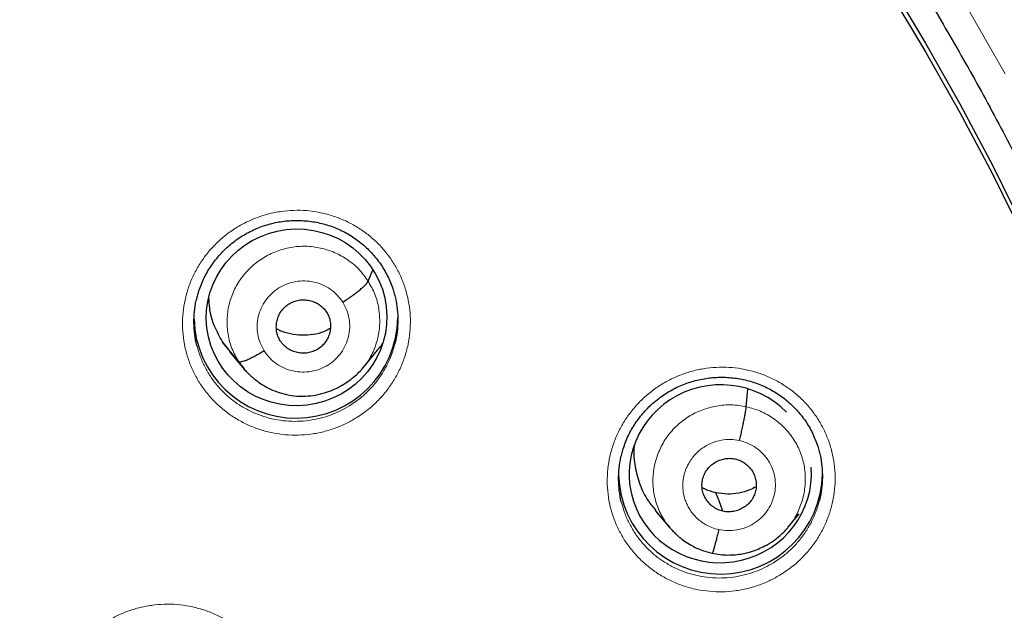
# Model space of a CAD drawing. Header units: millimetres. Extents: x 8 to 1465, y 12 to 1156.
# Tile 69 of 168: x 610 to 626, y 1088 to 1098. Entities that reach past the tile are written whole.
import ezdxf

# ---------------------------------------------------------------- set-up
doc = ezdxf.new("R2010")
doc.units = ezdxf.units.MM

msp = doc.modelspace()

# ---------------------------------------------------------------- linework, layer by layer
at = {"color": 7, "linetype": 'Continuous', "lineweight": 30}
for p, q in [((615.731, 1093.438), (615.809, 1093.63)), ((613.302, 1092.421), (613.428, 1092.26)), ((613.572, 1092.095), (613.302, 1092.421)), ((613.422, 1092.256), (613.667, 1091.963)), ((615.641, 1091.986), (615.888, 1092.285)), ((622.038, 1091.343), (622.064, 1091.637)), ((620.519, 1089.614), (620.765, 1089.32)), ((622.734, 1089.331), (622.92, 1089.556)), ((622.738, 1089.343), (622.73, 1089.335))]:
    msp.add_line(p, q, dxfattribs=at)
at = {"color": 252, "linetype": 'Continuous', "lineweight": 0}
msp.add_line((613.666, 1091.974), (613.572, 1092.095), dxfattribs=at)
at = {"color": 7, "linetype": 'Continuous', "lineweight": 30, "flags": 128}
for points in [[(624.429, 1098.406), (625.027, 1097.409), (625.598, 1096.398), (626.142, 1095.372), (626.658, 1094.333), (627.147, 1093.28), (627.607, 1092.216), (628.039, 1091.14), (628.442, 1090.053), (628.816, 1088.957), (629.16, 1087.851), (629.475, 1086.736), (629.76, 1085.614), (630.015, 1084.485), (630.24, 1083.35), (630.434, 1082.21), (630.598, 1081.064), (630.731, 1079.915), (630.834, 1078.763), (630.906, 1077.609), (630.947, 1076.453), (630.958, 1075.49)], [(624.429, 1098.263), (625.027, 1097.266), (625.598, 1096.255), (626.142, 1095.229), (626.658, 1094.19)], [(621.649, 1089.599), (621.584, 1089.772), (621.532, 1089.908)]]:
    msp.add_lwpolyline(points, dxfattribs=at)
at = {"color": 252, "linetype": 'Continuous', "lineweight": 0, "flags": 128}
msp.add_lwpolyline([(625.767, 1097.926), (626.353, 1096.899)], dxfattribs=at)
at = {"color": 252, "linetype": 'Continuous', "lineweight": 0}
for radius, start, end in [(17.017, 293.3261, 90), (16.01, 293.9619, 135.0078)]:
    msp.add_arc((625.305, 1103.636), radius, start, end, dxfattribs=at)
at = {"color": 7, "linetype": 'Continuous', "lineweight": 30}
for centre, start, end in [((614.526, 1092.853), 181.6639, 359.1569), ((621.607, 1090.251), 181.6695, 359.157)]:
    msp.add_arc(centre, 1.7, start, end, dxfattribs=at)
msp.add_ellipse((614.538, 1092.835), major_axis=(1.496, 0.177), ratio=0.978637, dxfattribs=at)
for start_param, end_param in [(0.647239, 3.429873), (3.429873, 6.240031)]:
    msp.add_ellipse((621.605, 1090.225), major_axis=(1.511, 0.172), ratio=0.975829, start_param=start_param, end_param=end_param, dxfattribs=at)
at = {"color": 252, "linetype": 'Continuous', "lineweight": 0}
for points, knots in [([(586.116, 1123.851), (587.508, 1123.816), (590.291, 1123.746), (594.434, 1123.182), (598.512, 1122.287), (602.492, 1121.035), (606.345, 1119.444), (610.038, 1117.525), (613.545, 1115.292), (616.837, 1112.764), (619.888, 1109.961), (622.675, 1106.903), (625.176, 1103.616), (627.371, 1100.124), (629.243, 1096.456), (630.777, 1092.64), (631.961, 1088.705), (632.789, 1084.683), (633.239, 1080.606), (633.356, 1076.897), (633.16, 1074.567), (633.078, 1073.598)], [0, 0, 0, 0, 0.053445, 0.106889, 0.160334, 0.213779, 0.267223, 0.320668, 0.374113, 0.427557, 0.481002, 0.534447, 0.587891, 0.641336, 0.694781, 0.748225, 0.80167, 0.855115, 0.908559, 0.962004, 1, 1, 1, 1]), ([(615.532, 1091.157), (615.605, 1091.206), (615.737, 1091.294), (615.905, 1091.452), (616.045, 1091.613), (616.166, 1091.788), (616.266, 1091.976), (616.344, 1092.174), (616.4, 1092.379), (616.431, 1092.588), (616.439, 1092.8), (616.422, 1093.01), (616.382, 1093.217), (616.318, 1093.419), (616.232, 1093.611), (616.125, 1093.793), (615.997, 1093.961), (615.851, 1094.114), (615.689, 1094.25), (615.512, 1094.366), (615.323, 1094.463), (615.123, 1094.537), (614.916, 1094.59), (614.705, 1094.619), (614.491, 1094.624), (614.278, 1094.605), (614.072, 1094.564), (613.877, 1094.503), (613.688, 1094.422), (613.506, 1094.318), (613.332, 1094.192), (613.174, 1094.049), (613.033, 1093.888), (612.911, 1093.713), (612.809, 1093.526), (612.73, 1093.329), (612.673, 1093.125), (612.639, 1092.915), (612.63, 1092.704), (612.645, 1092.493), (612.684, 1092.286), (612.746, 1092.084), (612.831, 1091.891), (612.937, 1091.709), (613.063, 1091.539), (613.208, 1091.385), (613.369, 1091.248), (613.546, 1091.131), (613.734, 1091.033), (613.933, 1090.957), (614.139, 1090.903), (614.351, 1090.873), (614.564, 1090.866), (614.778, 1090.883), (614.988, 1090.923), (615.185, 1090.985), (615.368, 1091.062), (615.477, 1091.125), (615.532, 1091.157)], [0, 0, 0, 0, 0.021948, 0.039862, 0.057834, 0.075748, 0.093657, 0.111623, 0.129531, 0.147421, 0.165369, 0.183259, 0.201125, 0.219049, 0.236915, 0.254763, 0.272669, 0.290517, 0.30836, 0.326261, 0.344105, 0.361959, 0.37987, 0.397725, 0.4156, 0.433533, 0.451409, 0.46818, 0.48495, 0.502862, 0.520831, 0.538743, 0.556655, 0.574624, 0.592536, 0.61044, 0.628401, 0.646305, 0.664188, 0.682128, 0.70001, 0.71787, 0.735787, 0.753646, 0.771492, 0.789394, 0.807239, 0.825084, 0.842986, 0.860832, 0.878692, 0.896609, 0.91447, 0.932353, 0.950293, 0.968177, 0.984088, 1, 1, 1, 1]), ([(613.572, 1092.095), (613.531, 1092.167), (613.45, 1092.31), (613.388, 1092.551), (613.371, 1092.797), (613.403, 1093.043), (613.483, 1093.278), (613.608, 1093.493), (613.775, 1093.679), (613.974, 1093.83), (614.198, 1093.942), (614.44, 1094.01), (614.69, 1094.029), (614.939, 1093.999), (615.177, 1093.921), (615.395, 1093.799), (615.587, 1093.64), (615.683, 1093.506), (615.731, 1093.438)], [0, 0, 0, 0, 0.062591, 0.125095, 0.187626, 0.250136, 0.312637, 0.375086, 0.437502, 0.5, 0.562498, 0.624913, 0.687362, 0.749864, 0.812373, 0.874905, 0.93741, 1, 1, 1, 1]), ([(613.997, 1092.275), (613.972, 1092.318), (613.924, 1092.405), (613.885, 1092.551), (613.875, 1092.7), (613.894, 1092.85), (613.943, 1092.992), (614.019, 1093.123), (614.119, 1093.236), (614.24, 1093.329), (614.376, 1093.396), (614.523, 1093.436), (614.675, 1093.447), (614.826, 1093.429), (614.97, 1093.382), (615.102, 1093.308), (615.218, 1093.211), (615.277, 1093.13), (615.306, 1093.089)], [0, 0, 0, 0, 0.062503, 0.125005, 0.187506, 0.250005, 0.312506, 0.375004, 0.437505, 0.500002, 0.562502, 0.625001, 0.687503, 0.750002, 0.812503, 0.875, 0.937502, 1, 1, 1, 1]), ([(615.731, 1093.438), (615.772, 1093.367), (615.853, 1093.223), (615.914, 1092.983), (615.932, 1092.736), (615.9, 1092.49), (615.818, 1092.257), (615.729, 1092.089), (615.658, 1092.011), (615.642, 1091.995)], [0, 0, 0, 0, 0.159619, 0.319019, 0.478489, 0.637902, 0.797294, 0.956552, 1, 1, 1, 1]), ([(615.306, 1093.089), (615.33, 1093.046), (615.379, 1092.958), (615.417, 1092.813), (615.428, 1092.663), (615.408, 1092.514), (615.359, 1092.372), (615.284, 1092.241), (615.184, 1092.128), (615.063, 1092.035), (614.927, 1091.968), (614.78, 1091.928), (614.628, 1091.917), (614.477, 1091.935), (614.332, 1091.982), (614.201, 1092.056), (614.084, 1092.153), (614.026, 1092.234), (613.997, 1092.275)], [0, 0, 0, 0, 0.062498, 0.125, 0.187496, 0.249998, 0.312497, 0.374999, 0.437498, 0.499998, 0.562495, 0.624996, 0.687494, 0.749995, 0.812494, 0.874995, 0.937497, 1, 1, 1, 1]), ([(616.172, 1092.384), (616.162, 1092.346), (616.137, 1092.246), (616.074, 1092.091), (615.985, 1091.923), (615.877, 1091.766), (615.751, 1091.621), (615.601, 1091.48), (615.483, 1091.401), (615.418, 1091.357)], [0, 0, 0, 0, 0.0915011, 0.237717, 0.3834677, 0.5292762, 0.6755501, 0.8213593, 1, 1, 1, 1]), ([(615.418, 1091.357), (615.369, 1091.329), (615.271, 1091.272), (615.108, 1091.203), (614.931, 1091.148), (614.743, 1091.112), (614.552, 1091.096), (614.361, 1091.102), (614.172, 1091.129), (613.988, 1091.177), (613.81, 1091.245), (613.641, 1091.332), (613.484, 1091.437), (613.339, 1091.56), (613.21, 1091.697), (613.097, 1091.849), (613.002, 1092.012), (612.927, 1092.18), (612.894, 1092.297), (612.878, 1092.353)], [0, 0, 0, 0, 0.053287, 0.106574, 0.166471, 0.226558, 0.286455, 0.346251, 0.406237, 0.466033, 0.525782, 0.585721, 0.645469, 0.705213, 0.765147, 0.824891, 0.884683, 0.944666, 1, 1, 1, 1]), ([(622.604, 1088.537), (622.678, 1088.586), (622.811, 1088.674), (622.981, 1088.831), (623.122, 1088.992), (623.244, 1089.167), (623.345, 1089.355), (623.424, 1089.552), (623.481, 1089.756), (623.514, 1089.965), (623.523, 1090.176), (623.508, 1090.387), (623.469, 1090.594), (623.406, 1090.795), (623.322, 1090.988), (623.215, 1091.169), (623.089, 1091.338), (622.944, 1091.492), (622.783, 1091.628), (622.606, 1091.745), (622.418, 1091.842), (622.219, 1091.918), (622.013, 1091.97), (621.801, 1092.001), (621.588, 1092.006), (621.374, 1091.989), (621.168, 1091.949), (620.972, 1091.888), (620.783, 1091.808), (620.599, 1091.705), (620.425, 1091.58), (620.266, 1091.437), (620.124, 1091.277), (620.001, 1091.103), (619.898, 1090.916), (619.817, 1090.719), (619.759, 1090.515), (619.724, 1090.306), (619.714, 1090.095), (619.728, 1089.885), (619.765, 1089.677), (619.826, 1089.476), (619.91, 1089.283), (620.014, 1089.1), (620.14, 1088.931), (620.283, 1088.776), (620.444, 1088.639), (620.619, 1088.52), (620.807, 1088.422), (621.005, 1088.345), (621.211, 1088.291), (621.422, 1088.259), (621.636, 1088.251), (621.849, 1088.268), (622.06, 1088.307), (622.257, 1088.367), (622.44, 1088.443), (622.55, 1088.506), (622.604, 1088.537)], [0, 0, 0, 0, 0.0221327, 0.0400578, 0.0580402, 0.0759652, 0.0938742, 0.1118405, 0.1297494, 0.147629, 0.1655659, 0.1834454, 0.2012955, 0.2192025, 0.2370525, 0.2548856, 0.2727756, 0.2906087, 0.308445, 0.326338, 0.3441744, 0.3620324, 0.3799473, 0.3978055, 0.4156944, 0.4336403, 0.4515294, 0.4683368, 0.4851442, 0.5030602, 0.5210334, 0.5389494, 0.5568662, 0.5748402, 0.5927568, 0.6106576, 0.6286155, 0.6465161, 0.6643859, 0.6823128, 0.7001824, 0.7180253, 0.7359252, 0.7537681, 0.7715999, 0.7894886, 0.8073205, 0.8251619, 0.84306, 0.8609016, 0.8787689, 0.896693, 0.9145604, 0.9324588, 0.9504141, 0.9683125, 0.9841563, 1, 1, 1, 1]), ([(620.761, 1089.335), (620.73, 1089.372), (620.646, 1089.471), (620.554, 1089.665), (620.488, 1089.903), (620.473, 1090.149), (620.507, 1090.394), (620.586, 1090.629), (620.709, 1090.845), (620.874, 1091.033), (621.073, 1091.185), (621.298, 1091.296), (621.54, 1091.362), (621.791, 1091.385), (621.956, 1091.357), (622.038, 1091.343)], [0, 0, 0, 0, 0.046714, 0.126171, 0.20556, 0.284904, 0.364355, 0.44381, 0.52316, 0.602551, 0.682008, 0.761475, 0.84097, 0.920431, 1, 1, 1, 1]), ([(622.038, 1091.343), (622.118, 1091.321), (622.279, 1091.277), (622.495, 1091.152), (622.684, 1090.991), (622.838, 1090.796), (622.95, 1090.575), (623.015, 1090.337), (623.029, 1090.091), (622.997, 1089.845), (622.915, 1089.612), (622.827, 1089.441), (622.754, 1089.362), (622.738, 1089.343)], [0, 0, 0, 0, 0.097227, 0.194327, 0.291467, 0.388571, 0.485663, 0.582671, 0.679626, 0.776711, 0.8738, 0.970762, 1, 1, 1, 1]), ([(621.578, 1089.294), (621.54, 1089.303), (621.466, 1089.322), (621.365, 1089.371), (621.277, 1089.429), (621.202, 1089.495), (621.139, 1089.565), (621.089, 1089.637), (621.049, 1089.71), (621.011, 1089.803), (620.984, 1089.911), (620.977, 1090.009), (620.98, 1090.074), (620.983, 1090.111), (620.988, 1090.144), (620.993, 1090.174), (620.999, 1090.199), (621.005, 1090.224), (621.015, 1090.258), (621.032, 1090.306), (621.06, 1090.367), (621.1, 1090.439), (621.144, 1090.499), (621.182, 1090.543), (621.208, 1090.571), (621.237, 1090.599), (621.27, 1090.626), (621.305, 1090.652), (621.371, 1090.696), (621.475, 1090.748), (621.621, 1090.788), (621.774, 1090.803), (621.874, 1090.786), (621.925, 1090.777)], [0, 0, 0, 0, 0.048469, 0.094508, 0.138275, 0.179794, 0.219046, 0.256011, 0.290694, 0.323113, 0.381058, 0.429866, 0.446849, 0.462382, 0.476467, 0.489104, 0.500291, 0.508046, 0.52253, 0.543749, 0.571702, 0.606365, 0.647679, 0.662924, 0.678899, 0.695601, 0.713034, 0.731204, 0.750117, 0.811754, 0.873933, 0.936616, 1, 1, 1, 1]), ([(621.925, 1090.777), (621.974, 1090.763), (622.071, 1090.736), (622.202, 1090.661), (622.317, 1090.563), (622.41, 1090.445), (622.478, 1090.311), (622.518, 1090.167), (622.528, 1090.017), (622.508, 1089.868), (622.46, 1089.726), (622.384, 1089.596), (622.284, 1089.482), (622.163, 1089.39), (622.026, 1089.322), (621.88, 1089.282), (621.727, 1089.27), (621.628, 1089.286), (621.578, 1089.294)], [0, 0, 0, 0, 0.062503, 0.125005, 0.187505, 0.250005, 0.312505, 0.375007, 0.437509, 0.500007, 0.562508, 0.625006, 0.687506, 0.750004, 0.812503, 0.875, 0.937502, 1, 1, 1, 1]), ([(622.489, 1088.739), (622.44, 1088.711), (622.342, 1088.655), (622.179, 1088.587), (622.003, 1088.532), (621.814, 1088.497), (621.623, 1088.482), (621.432, 1088.489), (621.243, 1088.517), (621.059, 1088.565), (620.882, 1088.634), (620.714, 1088.722), (620.557, 1088.827), (620.413, 1088.95), (620.285, 1089.088), (620.173, 1089.24), (620.079, 1089.403), (620.007, 1089.568), (619.975, 1089.681), (619.961, 1089.733)], [0, 0, 0, 0, 0.053284, 0.106569, 0.166772, 0.227167, 0.287371, 0.347443, 0.407706, 0.467777, 0.527765, 0.587942, 0.647928, 0.707876, 0.768014, 0.827961, 0.887943, 0.948116, 1, 1, 1, 1]), ([(623.253, 1089.771), (623.243, 1089.73), (623.217, 1089.628), (623.151, 1089.471), (623.062, 1089.303), (622.952, 1089.146), (622.826, 1089.003), (622.674, 1088.862), (622.555, 1088.783), (622.489, 1088.739)], [0, 0, 0, 0, 0.09678, 0.24186, 0.386477, 0.531243, 0.676473, 0.82124, 1, 1, 1, 1]), ([(613.377, 1084.595), (613.448, 1084.644), (613.579, 1084.731), (613.746, 1084.888), (613.885, 1085.049), (614.006, 1085.224), (614.106, 1085.412), (614.184, 1085.609), (614.239, 1085.813), (614.27, 1086.022), (614.277, 1086.233), (614.261, 1086.443), (614.22, 1086.65), (614.156, 1086.85), (614.07, 1087.043), (613.962, 1087.224), (613.834, 1087.392), (613.689, 1087.544), (613.526, 1087.68), (613.348, 1087.796), (613.159, 1087.892), (612.959, 1087.966), (612.752, 1088.018), (612.541, 1088.047), (612.327, 1088.052), (612.114, 1088.033), (611.908, 1087.992), (611.712, 1087.931), (611.524, 1087.849), (611.341, 1087.746), (611.168, 1087.62), (611.01, 1087.477), (610.869, 1087.317), (610.748, 1087.142), (610.646, 1086.955), (610.567, 1086.759), (610.511, 1086.555), (610.478, 1086.346), (610.469, 1086.135), (610.484, 1085.925), (610.523, 1085.718), (610.586, 1085.517), (610.67, 1085.324), (610.777, 1085.142), (610.903, 1084.973), (611.048, 1084.82), (611.21, 1084.683), (611.386, 1084.565), (611.575, 1084.468), (611.774, 1084.392), (611.981, 1084.339), (612.192, 1084.309), (612.406, 1084.302), (612.619, 1084.319), (612.83, 1084.36), (613.027, 1084.421), (613.211, 1084.499), (613.322, 1084.563), (613.377, 1084.595)], [0, 0, 0, 0, 0.021632, 0.039536, 0.057497, 0.075402, 0.093297, 0.111249, 0.129144, 0.147023, 0.164959, 0.182838, 0.2007, 0.21862, 0.236483, 0.254337, 0.272247, 0.290101, 0.307957, 0.325869, 0.343725, 0.361593, 0.379517, 0.397385, 0.41527, 0.433212, 0.451097, 0.467882, 0.484667, 0.502566, 0.520522, 0.538421, 0.556321, 0.574277, 0.592177, 0.610067, 0.628015, 0.645905, 0.663779, 0.681709, 0.699583, 0.717442, 0.735358, 0.753217, 0.77107, 0.78898, 0.806833, 0.824691, 0.842607, 0.860465, 0.878338, 0.896268, 0.914141, 0.932031, 0.949978, 0.967868, 0.983934, 1, 1, 1, 1])]:
    msp.add_open_spline(points, degree=3, knots=knots, dxfattribs=at)
at = {"color": 7, "linetype": 'Continuous', "lineweight": 30}
for points, knots in [([(586.116, 1119.959), (586.224, 1119.958), (586.538, 1119.958), (587.058, 1119.95), (587.677, 1119.934), (588.295, 1119.909), (588.912, 1119.875), (589.53, 1119.833), (590.146, 1119.784), (590.762, 1119.725), (591.377, 1119.659), (591.991, 1119.584), (592.603, 1119.501), (593.215, 1119.41), (593.825, 1119.311), (594.434, 1119.203), (595.041, 1119.088), (595.647, 1118.964), (596.251, 1118.832), (596.853, 1118.692), (597.453, 1118.544), (598.051, 1118.388), (598.646, 1118.223), (599.239, 1118.051), (599.83, 1117.871), (600.418, 1117.683), (601.004, 1117.488), (601.587, 1117.284), (602.167, 1117.072), (602.744, 1116.853), (603.317, 1116.626), (603.888, 1116.392), (604.455, 1116.149), (605.019, 1115.899), (605.579, 1115.642), (606.136, 1115.377), (606.689, 1115.105), (607.238, 1114.825), (607.783, 1114.538), (608.324, 1114.244), (608.861, 1113.942), (609.394, 1113.633), (609.922, 1113.318), (610.446, 1112.995), (610.965, 1112.665), (611.48, 1112.328), (611.99, 1111.984), (612.495, 1111.634), (612.995, 1111.276), (613.49, 1110.912), (613.98, 1110.542), (614.465, 1110.165), (614.944, 1109.781), (615.419, 1109.391), (615.887, 1108.995), (616.35, 1108.592), (616.808, 1108.183), (617.259, 1107.769), (617.705, 1107.348), (618.145, 1106.921), (618.579, 1106.488), (619.007, 1106.05), (619.429, 1105.606), (619.845, 1105.156), (620.254, 1104.701), (620.657, 1104.24), (621.053, 1103.774), (621.443, 1103.302), (621.826, 1102.826), (622.203, 1102.344), (622.573, 1101.857), (622.936, 1101.366), (623.292, 1100.869), (623.641, 1100.368), (623.984, 1099.862), (624.319, 1099.352), (624.647, 1098.837), (624.968, 1098.318), (625.281, 1097.795), (625.587, 1097.267), (625.886, 1096.736), (626.178, 1096.2), (626.461, 1095.66), (626.738, 1095.117), (627.007, 1094.57), (627.268, 1094.02), (627.521, 1093.466), (627.767, 1092.909), (628.005, 1092.348), (628.235, 1091.785), (628.457, 1091.218), (628.671, 1090.649), (628.878, 1090.076), (629.076, 1089.501), (629.267, 1088.923), (629.449, 1088.343), (629.623, 1087.761), (629.789, 1087.176), (629.947, 1086.589), (630.097, 1085.999), (630.238, 1085.408), (630.371, 1084.815), (630.496, 1084.221), (630.613, 1083.624), (630.721, 1083.027), (630.821, 1082.427), (630.913, 1081.827), (630.996, 1081.225), (631.071, 1080.623), (631.137, 1080.019), (631.183, 1079.552), (631.205, 1079.287), (631.21, 1079.223)], [0, 0, 0, 0, 0.00481, 0.013996, 0.023183, 0.03237, 0.041556, 0.050743, 0.05993, 0.069116, 0.078303, 0.087489, 0.096676, 0.105863, 0.115049, 0.124236, 0.133423, 0.142609, 0.151796, 0.160983, 0.17017, 0.179356, 0.188543, 0.19773, 0.206917, 0.216104, 0.22529, 0.234477, 0.243664, 0.252851, 0.262038, 0.271225, 0.280412, 0.289599, 0.298786, 0.307973, 0.31716, 0.326347, 0.335534, 0.344721, 0.353909, 0.363096, 0.372283, 0.38147, 0.390658, 0.399845, 0.409032, 0.41822, 0.427407, 0.436595, 0.445782, 0.45497, 0.464157, 0.473345, 0.482533, 0.49172, 0.500908, 0.510096, 0.519284, 0.528472, 0.537659, 0.546847, 0.556035, 0.565223, 0.574411, 0.583599, 0.592788, 0.601976, 0.611164, 0.620352, 0.62954, 0.638729, 0.647917, 0.657105, 0.666294, 0.675482, 0.684671, 0.693859, 0.703048, 0.712237, 0.721425, 0.730614, 0.739803, 0.748991, 0.75818, 0.767369, 0.776558, 0.785747, 0.794936, 0.804125, 0.813314, 0.822503, 0.831692, 0.840881, 0.85007, 0.859259, 0.868448, 0.877637, 0.886827, 0.896016, 0.905205, 0.914394, 0.923584, 0.932773, 0.941962, 0.951152, 0.960341, 0.96953, 0.97872, 0.987909, 0.997098, 1, 1, 1, 1]), ([(612.878, 1093.17), (612.885, 1093.197), (612.902, 1093.262), (612.937, 1093.362), (612.983, 1093.471), (613.037, 1093.575), (613.098, 1093.676), (613.167, 1093.772), (613.242, 1093.865), (613.324, 1093.952), (613.413, 1094.034), (613.506, 1094.109), (613.605, 1094.178), (613.709, 1094.24), (613.816, 1094.295), (613.926, 1094.341), (614.038, 1094.379), (614.153, 1094.41), (614.27, 1094.432), (614.389, 1094.447), (614.509, 1094.453), (614.63, 1094.451), (614.75, 1094.441), (614.869, 1094.422), (614.986, 1094.396), (615.101, 1094.361), (615.211, 1094.319), (615.318, 1094.269), (615.421, 1094.212), (615.519, 1094.147), (615.613, 1094.076), (615.703, 1093.998), (615.787, 1093.913), (615.865, 1093.822), (615.936, 1093.727), (616, 1093.627), (616.057, 1093.523), (616.105, 1093.417), (616.144, 1093.31), (616.164, 1093.239), (616.173, 1093.204)], [0, 0, 0, 0, 0.018763, 0.045394, 0.071834, 0.098045, 0.124332, 0.15079, 0.1774, 0.204129, 0.230941, 0.257788, 0.284609, 0.311358, 0.337998, 0.364503, 0.39082, 0.417061, 0.443484, 0.470071, 0.496788, 0.52359, 0.550432, 0.577249, 0.603997, 0.630641, 0.657158, 0.683485, 0.709625, 0.735927, 0.762452, 0.789157, 0.815991, 0.842891, 0.869778, 0.896573, 0.923216, 0.949657, 0.975853, 1, 1, 1, 1]), ([(615.306, 1093.089), (615.332, 1093.106), (615.384, 1093.139), (615.458, 1093.19), (615.528, 1093.241), (615.591, 1093.291), (615.644, 1093.337), (615.686, 1093.377), (615.717, 1093.413), (615.726, 1093.43), (615.731, 1093.438)], [0, 0, 0, 0, 0.1237884, 0.2484259, 0.3737776, 0.4994173, 0.6250242, 0.750517, 0.8756062, 1, 1, 1, 1]), ([(616.173, 1093.206), (616.174, 1093.204), (616.193, 1093.143), (616.213, 1093.016), (616.229, 1092.828), (616.221, 1092.639), (616.202, 1092.49), (616.178, 1092.407), (616.172, 1092.384)], [0, 0, 0, 0, 0.006145, 0.233023, 0.460219, 0.688142, 0.915339, 1, 1, 1, 1]), ([(612.878, 1092.353), (612.877, 1092.357), (612.856, 1092.421), (612.837, 1092.551), (612.822, 1092.739), (612.832, 1092.928), (612.851, 1093.073), (612.874, 1093.152), (612.879, 1093.171)], [0, 0, 0, 0, 0.01698, 0.245034, 0.473819, 0.701875, 0.930226, 1, 1, 1, 1]), ([(613.071, 1093.161), (613.073, 1093.105), (613.079, 1092.945), (613.152, 1092.69), (613.252, 1092.511), (613.302, 1092.421)], [0, 0, 0, 0, 0.21674, 0.6081, 1, 1, 1, 1]), ([(614.266, 1092.442), (614.251, 1092.468), (614.223, 1092.519), (614.202, 1092.605), (614.197, 1092.693), (614.209, 1092.78), (614.237, 1092.864), (614.28, 1092.941), (614.339, 1093.008), (614.41, 1093.061), (614.489, 1093.101), (614.575, 1093.125), (614.664, 1093.13), (614.753, 1093.119), (614.838, 1093.092), (614.916, 1093.049), (614.985, 1092.993), (615.02, 1092.946), (615.037, 1092.922)], [0, 0, 0, 0, 0.0626159, 0.1250904, 0.1877446, 0.2504777, 0.3130464, 0.3753416, 0.4376036, 0.499999, 0.5623945, 0.6246567, 0.6869521, 0.749521, 0.8122545, 0.8749092, 0.9373841, 1, 1, 1, 1]), ([(615.037, 1092.922), (615.051, 1092.896), (615.08, 1092.845), (615.101, 1092.759), (615.106, 1092.671), (615.094, 1092.584), (615.066, 1092.5), (615.022, 1092.423), (614.964, 1092.356), (614.893, 1092.302), (614.813, 1092.263), (614.727, 1092.239), (614.638, 1092.234), (614.55, 1092.245), (614.465, 1092.272), (614.387, 1092.315), (614.317, 1092.371), (614.283, 1092.418), (614.266, 1092.442)], [0, 0, 0, 0, 0.062616, 0.125091, 0.187745, 0.250479, 0.313048, 0.375343, 0.437605, 0.5, 0.562396, 0.624658, 0.686953, 0.749522, 0.812255, 0.874909, 0.937384, 1, 1, 1, 1]), ([(615.1, 1092.649), (615.066, 1092.631), (614.976, 1092.583), (614.814, 1092.542), (614.623, 1092.529), (614.434, 1092.555), (614.291, 1092.595), (614.219, 1092.636), (614.202, 1092.645)], [0, 0, 0, 0, 0.123554, 0.326445, 0.529445, 0.733334, 0.93776, 1, 1, 1, 1]), ([(615.883, 1092.289), (615.905, 1092.311), (615.94, 1092.345), (615.963, 1092.388), (615.971, 1092.403)], [0, 0, 0, 0, 0.648035, 1, 1, 1, 1]), ([(613.997, 1092.275), (613.971, 1092.259), (613.919, 1092.228), (613.845, 1092.186), (613.775, 1092.15), (613.712, 1092.121), (613.658, 1092.101), (613.616, 1092.089), (613.585, 1092.086), (613.576, 1092.092), (613.572, 1092.095)], [0, 0, 0, 0, 0.126257, 0.251681, 0.376527, 0.500855, 0.624926, 0.749299, 0.874264, 1, 1, 1, 1]), ([(613.66, 1091.97), (613.667, 1091.962), (613.682, 1091.946), (613.711, 1091.916), (613.746, 1091.884), (613.792, 1091.842), (613.85, 1091.793), (613.922, 1091.739), (614.017, 1091.679), (614.138, 1091.618), (614.289, 1091.564), (614.457, 1091.527), (614.633, 1091.515), (614.81, 1091.528), (614.976, 1091.563), (615.129, 1091.615), (615.265, 1091.681), (615.385, 1091.756), (615.488, 1091.836), (615.579, 1091.916), (615.625, 1091.967), (615.647, 1091.993)], [0, 0, 0, 0, 0.018852, 0.038414, 0.059651, 0.08332, 0.119585, 0.159442, 0.201213, 0.267427, 0.337899, 0.412596, 0.491492, 0.569534, 0.643716, 0.713943, 0.78012, 0.8422, 0.899312, 0.951025, 1, 1, 1, 1]), ([(619.96, 1090.55), (619.968, 1090.581), (619.986, 1090.649), (620.023, 1090.753), (620.07, 1090.861), (620.124, 1090.965), (620.186, 1091.065), (620.255, 1091.162), (620.331, 1091.253), (620.414, 1091.34), (620.502, 1091.422), (620.597, 1091.497), (620.696, 1091.565), (620.8, 1091.627), (620.907, 1091.681), (621.017, 1091.727), (621.13, 1091.765), (621.245, 1091.795), (621.362, 1091.817), (621.481, 1091.831), (621.601, 1091.836), (621.722, 1091.834), (621.842, 1091.823), (621.961, 1091.804), (622.078, 1091.777), (622.192, 1091.742), (622.303, 1091.7), (622.409, 1091.649), (622.511, 1091.592), (622.609, 1091.527), (622.703, 1091.456), (622.792, 1091.377), (622.875, 1091.292), (622.953, 1091.202), (623.024, 1091.106), (623.087, 1091.006), (623.143, 1090.902), (623.19, 1090.795), (623.228, 1090.692), (623.246, 1090.624), (623.255, 1090.593)], [0, 0, 0, 0, 0.021141, 0.047755, 0.074179, 0.100373, 0.126646, 0.153088, 0.179683, 0.2064, 0.233199, 0.260038, 0.286854, 0.3136, 0.340241, 0.366749, 0.393072, 0.41932, 0.445749, 0.472342, 0.499065, 0.525873, 0.55272, 0.579544, 0.6063, 0.632952, 0.659481, 0.685819, 0.711963, 0.73827, 0.764797, 0.791504, 0.818338, 0.845235, 0.872118, 0.898908, 0.925544, 0.951977, 0.978164, 1, 1, 1, 1]), ([(621.925, 1090.777), (621.932, 1090.807), (621.946, 1090.866), (621.965, 1090.955), (621.984, 1091.042), (622.001, 1091.124), (622.015, 1091.197), (622.026, 1091.26), (622.034, 1091.311), (622.037, 1091.333), (622.038, 1091.343)], [0, 0, 0, 0, 0.123719, 0.248375, 0.373751, 0.499377, 0.624954, 0.750461, 0.8756, 1, 1, 1, 1]), ([(620.171, 1090.696), (620.168, 1090.681), (620.151, 1090.564), (620.176, 1090.342), (620.255, 1090.046), (620.373, 1089.798), (620.482, 1089.669), (620.525, 1089.619)], [0, 0, 0, 0, 0.039792, 0.303138, 0.566631, 0.830353, 1, 1, 1, 1]), ([(623.254, 1090.594), (623.256, 1090.589), (623.276, 1090.525), (623.296, 1090.395), (623.311, 1090.207), (623.302, 1090.018), (623.283, 1089.872), (623.259, 1089.791), (623.253, 1089.771)], [0, 0, 0, 0, 0.018551, 0.244673, 0.471187, 0.698426, 0.924941, 1, 1, 1, 1]), ([(619.961, 1089.733), (619.958, 1089.741), (619.937, 1089.809), (619.918, 1089.942), (619.904, 1090.13), (619.914, 1090.319), (619.934, 1090.46), (619.956, 1090.536), (619.961, 1090.551)], [0, 0, 0, 0, 0.0306774, 0.2582743, 0.4866005, 0.714199, 0.9422173, 1, 1, 1, 1]), ([(621.649, 1089.599), (621.621, 1089.607), (621.563, 1089.623), (621.487, 1089.668), (621.42, 1089.726), (621.366, 1089.796), (621.326, 1089.874), (621.301, 1089.959), (621.296, 1090.046), (621.307, 1090.133), (621.335, 1090.217), (621.38, 1090.293), (621.439, 1090.359), (621.51, 1090.413), (621.59, 1090.453), (621.676, 1090.477), (621.766, 1090.486), (621.824, 1090.477), (621.854, 1090.472)], [0, 0, 0, 0, 0.062615, 0.125099, 0.187762, 0.250498, 0.31306, 0.375343, 0.437594, 0.499984, 0.562379, 0.624642, 0.686933, 0.749499, 0.812234, 0.874896, 0.937381, 1, 1, 1, 1]), ([(621.854, 1090.472), (621.882, 1090.464), (621.939, 1090.448), (622.016, 1090.402), (622.082, 1090.344), (622.137, 1090.275), (622.177, 1090.196), (622.201, 1090.112), (622.207, 1090.024), (622.196, 1089.937), (622.167, 1089.854), (622.123, 1089.778), (622.064, 1089.712), (621.992, 1089.658), (621.912, 1089.618), (621.826, 1089.594), (621.737, 1089.584), (621.678, 1089.594), (621.649, 1089.599)], [0, 0, 0, 0, 0.062616, 0.125099, 0.187763, 0.250498, 0.31306, 0.375343, 0.437595, 0.499985, 0.562381, 0.624643, 0.686934, 0.7495, 0.812235, 0.874897, 0.937381, 1, 1, 1, 1]), ([(621.532, 1089.908), (621.47, 1089.923), (621.388, 1089.942), (621.318, 1089.985), (621.302, 1089.995)], [0, 0, 0, 0, 0.768689, 1, 1, 1, 1]), ([(622.202, 1090.008), (622.167, 1089.989), (622.075, 1089.94), (621.912, 1089.898), (621.721, 1089.877), (621.595, 1089.897), (621.532, 1089.908)], [0, 0, 0, 0, 0.173634, 0.449413, 0.724411, 1, 1, 1, 1]), ([(620.756, 1089.332), (620.759, 1089.328), (620.768, 1089.318), (620.787, 1089.296), (620.821, 1089.261), (620.871, 1089.211), (620.944, 1089.148), (621.038, 1089.079), (621.14, 1089.018), (621.247, 1088.967), (621.354, 1088.927), (621.43, 1088.909), (621.47, 1088.9)], [0, 0, 0, 0, 0.018909, 0.056226, 0.106055, 0.193253, 0.304841, 0.441078, 0.602081, 0.723312, 0.855826, 1, 1, 1, 1]), ([(621.47, 1088.901), (621.515, 1088.892), (621.601, 1088.875), (621.729, 1088.867), (621.852, 1088.872), (621.979, 1088.889), (622.107, 1088.92), (622.234, 1088.965), (622.362, 1089.025), (622.485, 1089.1), (622.595, 1089.186), (622.68, 1089.267), (622.724, 1089.319), (622.744, 1089.342)], [0, 0, 0, 0, 0.095338, 0.185969, 0.272152, 0.354, 0.456415, 0.551176, 0.638252, 0.754399, 0.853323, 0.935132, 1, 1, 1, 1]), ([(621.578, 1089.294), (621.571, 1089.265), (621.557, 1089.207), (621.538, 1089.128), (621.519, 1089.058), (621.503, 1088.998), (621.489, 1088.95), (621.477, 1088.916), (621.473, 1088.906), (621.471, 1088.902)], [0, 0, 0, 0, 0.147511, 0.293574, 0.439321, 0.585072, 0.730735, 0.876216, 1, 1, 1, 1])]:
    msp.add_open_spline(points, degree=3, knots=knots, dxfattribs=at)

doc.saveas('drawing.dxf')
